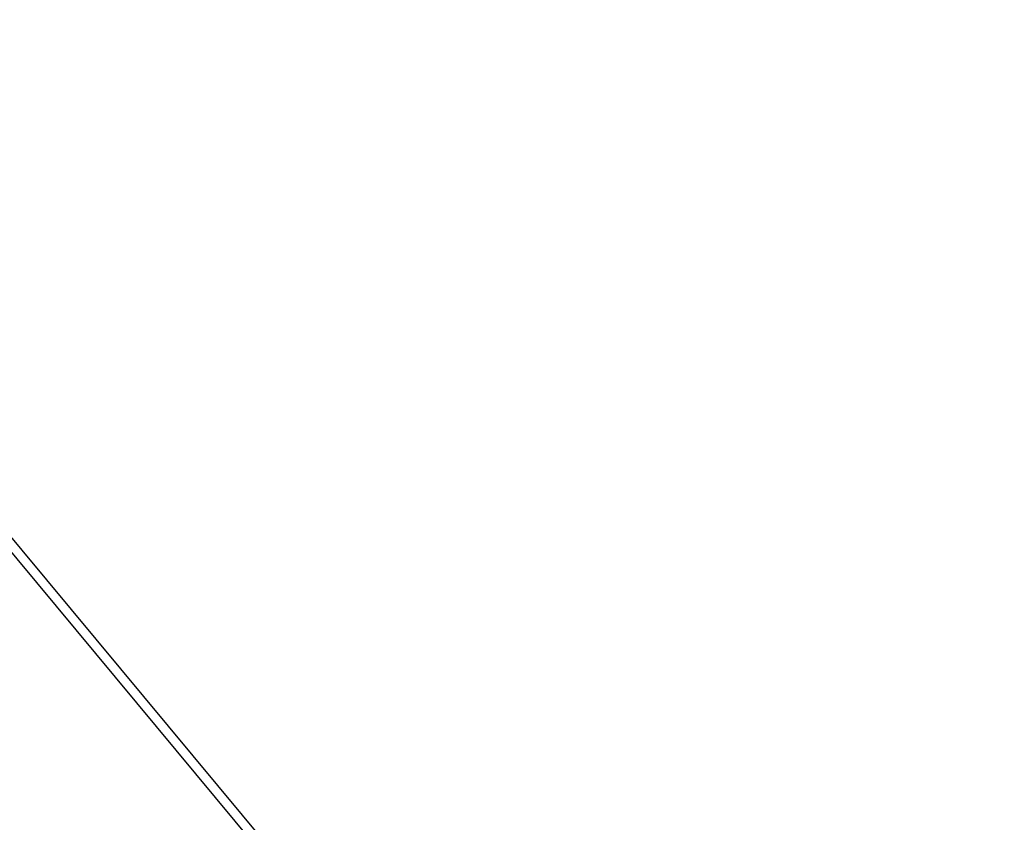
# Model space of a CAD drawing. Extents: x 448150 to 449332, y 437108 to 438384.
# Tile 46 of 46: x 448816 to 449332, y 437963 to 438384. Entities that reach past the tile are written whole.
import ezdxf

# ---------------------------------------------------------------- set-up
doc = ezdxf.new("R2010")
doc.units = 0
doc.header["$LTSCALE"] = 2
doc.header["$MEASUREMENT"] = 0
doc.linetypes.add('AUSGEZOGEN', pattern=[0])
doc.linetypes.add('STRICHPT-X3', pattern=[3, 1.5, -0.75, 0, -0.75])
doc.layers.get('0').update_dxf_attribs({"linetype": 'AUSGEZOGEN'})
for name, color, linetype in [('ACHSE', 250, 'STRICHPT-X3'), ('FBR', 8, 'CONTINUOUS'), ('Planeinteilung', 6, 'CONTINUOUS'), ('RAHMEN', 250, 'AUSGEZOGEN'), ('SCHLITZRINNE', 8, 'AUSGEZOGEN')]:
    doc.layers.add(name, color=color, linetype=linetype)

# ---------------------------------------------------------------- blocks, each defined once
blk = doc.blocks.new('1135594')
blk.add_line((1135, 594), (0, 594))
at = {"layer": 'RAHMEN'}
blk.add_line((950, 589), (25, 589), dxfattribs=at)

msp = doc.modelspace()

# ---------------------------------------------------------------- linework, layer by layer
at = {"layer": 'ACHSE'}
msp.add_lwpolyline([(448814.77, 437651.54, 0.001561), (448824.34, 437643.45, 0.001569), (448833.91, 437635.46, 0.001569), (448843.79, 437627.32, 0.001648), (448853.26, 437619.62, 0.001468), (448864.82, 437610.34, 0.00214), (448872.8, 437604.03, 0.000656), (448882.86, 437596.17, 0.001208), (448888.34, 437591.92, 0.000003), (448892.07, 437589.03, 0.000028), (448892.53, 437588.68, 0.000003), (448902.42, 437581.04, -0.000022), (448912.32, 437573.41, -0.000006), (448922.22, 437565.77, 0.000013), (448932.11, 437558.13, 0.000003), (448942.01, 437550.49, -0.000005), (448951.9, 437542.85, -0.000002), (448981.59, 437519.94, 0.000001), (449011.27, 437497.03, 0), (449049.14, 437467.8, 0), (449090.43, 437435.92, 0.000002), (449130.01, 437405.37, -0.000003), (449169.59, 437374.82, -0.000001), (449183.7, 437363.93, 0.000004)], format="xyb", dxfattribs=at)
at = {"layer": 'FBR'}
for points in [[(448806.56, 437661.19, 0.001554), (448816.06, 437653.06, 0.001561), (448825.62, 437644.98, 0.001569), (448835.19, 437637, 0.001569), (448845.06, 437628.87, 0.001648), (448854.51, 437621.18, 0.001468), (448866.07, 437611.91, 0.00214), (448874.04, 437605.6, 0.000656), (448884.09, 437597.74, 0.001208), (448889.56, 437593.5, 0.000003), (448893.29, 437590.62, 0.000028), (448893.75, 437590.26, 0.000003), (448903.65, 437582.63, -0.000022), (448913.54, 437574.99, -0.000006), (448923.44, 437567.35, 0.000013), (448933.33, 437559.71, 0.000003), (448943.23, 437552.07, -0.000005), (448953.12, 437544.44, -0.000002), (448982.81, 437521.52)], [(448813.25, 437630.24, 0.001569), (448822.9, 437622.18, 0.001569), (448832.87, 437613.97, 0.001648), (448842.41, 437606.21, 0.001468), (448854.07, 437596.85, 0.002141), (448862.11, 437590.49, 0.000656), (448872.25, 437582.57, 0.001208), (448877.76, 437578.29, 0.000003), (448881.53, 437575.38, 0.000028), (448881.99, 437575.03, 0.000003), (448891.88, 437567.39, -0.000022), (448901.78, 437559.75, -0.000006), (448911.67, 437552.11, 0.000013), (448921.57, 437544.47, 0.000003), (448931.46, 437536.84, -0.000005), (448941.36, 437529.2, -0.000002), (448971.05, 437506.29)], [(449091.65, 437437.51, 0.000002), (449131.24, 437406.96, -0.000003), (449170.82, 437376.41, -0.000001), (449185.28, 437365.24, -0.000001)]]:
    msp.add_lwpolyline(points, format="xyb", dxfattribs=at)
at = {"layer": 'SCHLITZRINNE'}
msp.add_lwpolyline([(448813.47, 437650.01, 0.001561), (448823.05, 437641.92, 0.001569), (448832.63, 437633.92, 0.001569), (448842.53, 437625.77, 0.001648), (448852, 437618.07, 0.001468), (448863.57, 437608.78, 0.00214), (448871.56, 437602.46, 0.000656), (448881.63, 437594.59, 0.001208), (448887.11, 437590.34, 0.000003), (448890.85, 437587.45, 0.000028), (448891.31, 437587.1, 0.000003), (448901.2, 437579.46, -0.000022), (448911.1, 437571.82, -0.000006), (448920.99, 437564.18, 0.000013), (448930.89, 437556.55, 0.000003), (448940.78, 437548.91, -0.000005), (448950.68, 437541.27, -0.000001), (448965.93, 437529.5, 0.000001)], format="xyb", dxfattribs=at)

# ---------------------------------------------------------------- block references
at = {"layer": 'Planeinteilung', "linetype": 'Continuous', "rotation": 309.7713901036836}
msp.add_blockref('1135594', (448149.7, 437980.02), dxfattribs=at)

doc.saveas('drawing.dxf')
